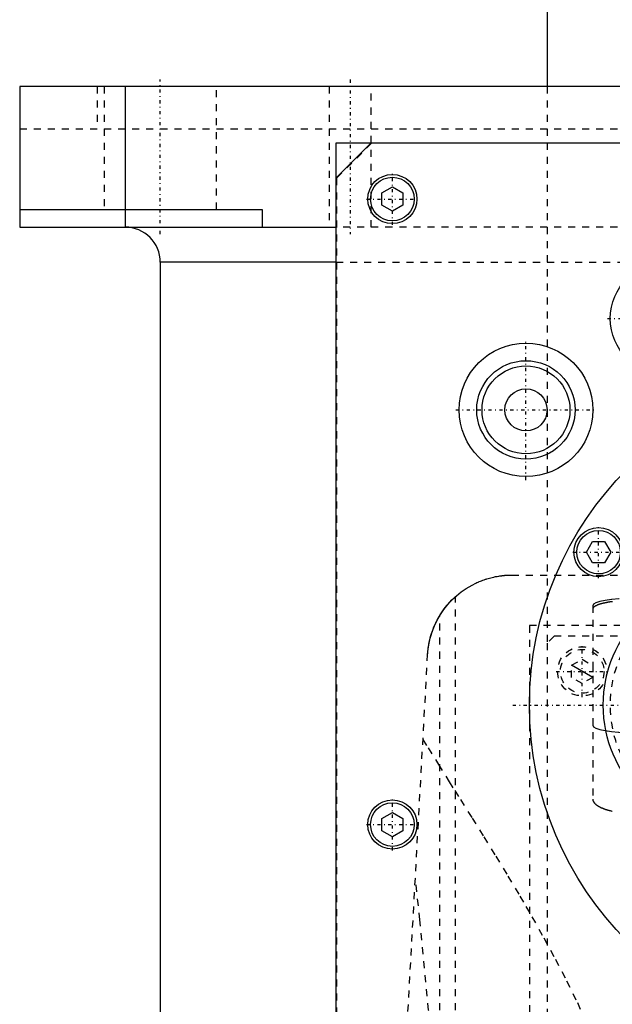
# Model space of a CAD drawing. Extents: x -120 to 120, y -136 to 715.
# Tile 7 of 12: x -120 to -36, y 257 to 398. Entities that reach past the tile are written whole.
import ezdxf

# ---------------------------------------------------------------- set-up
doc = ezdxf.new("R2010")
doc.units = 0
doc.linetypes.add('CENTER', pattern=[1.5, 0.45, -0.5, 0.05, -0.5])
doc.linetypes.add('DASHED', pattern=[2, 1, -1])
for name, color, linetype in [('AM_0', 7, 'CONTINUOUS'), ('AM_10', 7, 'CONTINUOUS'), ('AM_3', 7, 'DASHED'), ('AM_7', 7, 'CENTER')]:
    doc.layers.add(name, color=color, linetype=linetype)

msp = doc.modelspace()

# ---------------------------------------------------------------- linework, layer by layer
at = {"layer": 'AM_0', "color": 7, "linetype": 'CONTINUOUS'}
for p, q in [((-45, 435.75), (-45, 388)), ((-120, 388), (-120, 368)), ((120, 388), (-120, 388)), ((-105, 388), (-105, 368)), ((-75, 380), (75, 380)), ((-75, 68), (-75, 380)), ((-70, 380), (-75, 375)), ((-68.5, 372.87), (-67, 373.73)), ((-68.5, 371.13), (-68.5, 372.87)), ((-67, 373.73), (-65.5, 372.87)), ((-65.5, 372.87), (-65.5, 371.13)), ((-120, 370.5), (-85.5, 370.5)), ((-85.5, 370.5), (-85.5, 368)), ((-67, 370.27), (-68.5, 371.13)), ((-65.5, 371.13), (-67, 370.27)), ((-120, 368), (-75, 368)), ((-100, 363), (-100, 25)), ((-75, 363), (-100, 363)), ((-39.4, 321.75), (-38.54, 323.25)), ((-38.54, 323.25), (-36.81, 323.25)), ((-36.81, 323.25), (-35.94, 321.75)), ((-38.54, 320.25), (-39.4, 321.75)), ((-35.94, 321.75), (-36.81, 320.25)), ((-36.81, 320.25), (-38.54, 320.25)), ((-68.5, 283.87), (-67, 284.73)), ((-67, 284.73), (-65.5, 283.87)), ((-68.5, 282.13), (-68.5, 283.87)), ((-65.5, 283.87), (-65.5, 282.13)), ((-67, 281.27), (-68.5, 282.13)), ((-65.5, 282.13), (-67, 281.27))]:
    msp.add_line(p, q, dxfattribs=at)
for centre, radius in [((-67, 372), 3.5), ((-67, 372), 3.1), ((-28, 355), 8), ((-48, 342), 9.5), ((-48, 342), 7), ((-48, 342), 6.25), ((0, 300), 47.5), ((-48, 342), 3), ((-37.67, 321.75), 3.5), ((-37.67, 321.75), 3.1), ((-19, 300), 18), ((-67, 283), 3.5), ((-67, 283), 3.1)]:
    msp.add_circle(centre, radius, dxfattribs=at)
msp.add_arc((-105, 363), 5, 0, 90, dxfattribs=at)
at = {"layer": 'AM_10', "color": 7, "linetype": 'CONTINUOUS'}
msp.add_line((-38.5, 303.93), (-41.5, 305.67), dxfattribs=at)
at = {"layer": 'AM_3', "color": 6, "linetype": 'DASHED'}
for p, q in [((-108.97, 388), (-108.97, 382)), ((-108, 388), (-108, 370.5)), ((-92, 370.5), (-92, 388)), ((-76, 388), (-76, 368)), ((-70, 368), (-70, 388)), ((-45, 388), (-45, 308.8)), ((-120, 382), (120, 382)), ((-69.95, 379.95), (-74.95, 374.95)), ((69.95, 379.95), (-69.95, 379.95)), ((-74.95, 374.95), (-74.95, 69.05)), ((75, 368), (-75, 368)), ((-75, 363), (75, 363)), ((-50, 318.5), (50, 318.5)), ((-58, 116.6), (-58, 315.44)), ((-38.5, 314.14), (-38.5, 286.63)), ((-60.27, 116.6), (-60.27, 312.71)), ((47.5, 311.3), (-47.5, 311.3)), ((-47.5, 311.3), (-47.5, 218.3)), ((-44, 309.8), (-45, 308.8)), ((43, 309.8), (-44, 309.8)), ((-45, 308.8), (-45, 221.8)), ((-72.48, 116.6), (-61.98, 307.16)), ((-41.5, 305.67), (-40, 306.53)), ((-41.5, 303.93), (-41.5, 305.67)), ((-40, 306.53), (-38.5, 305.67)), ((-38.5, 305.67), (-38.5, 303.93)), ((-40, 303.07), (-41.5, 303.93)), ((-38.5, 303.93), (-40, 303.07))]:
    msp.add_line(p, q, dxfattribs=at)
for points in [[(-32.5, 315.18), (-33.67, 315.16), (-34.8, 315.1), (-35.83, 315.01), (-36.74, 314.88), (-37.49, 314.72), (-38.04, 314.54), (-38.38, 314.34), (-38.5, 314.14)], [(-38.5, 297.12), (-38.38, 296.92), (-38.04, 296.72), (-37.49, 296.54), (-36.74, 296.39), (-35.83, 296.26), (-34.8, 296.16), (-33.67, 296.1), (-32.5, 296.08)]]:
    msp.add_lwpolyline(points, dxfattribs=at)
for points in [[(-61.98, 307.16, 0), (-61.95, 307.64, 0), (-61.82, 308.58, 0), (-61.62, 309.5, 0), (-61.49, 309.95, 0), (-61.35, 310.4, 0), (-61.02, 311.26, 0), (-60.62, 312.08, 0), (-60.17, 312.87, 0), (-59.67, 313.61, 0), (-59.12, 314.3, 0), (-58.83, 314.63, 0), (-58.52, 314.95, 0), (-57.89, 315.54, 0), (-57.22, 316.09, 0), (-56.49, 316.59, 0), (-55.66, 317.08, 0), (-55.13, 317.35, 0), (-54.97, 317.42, 0), (-54.8, 317.5, 0), (-54.72, 317.53, 0), (-54.64, 317.57, 0), (-54.47, 317.64, 0), (-54.3, 317.7, 0), (-54.21, 317.74, 0), (-54.12, 317.77, 0), (-53.94, 317.83, 0), (-53.76, 317.9, 0), (-53.67, 317.93, 0), (-53.57, 317.96, 0), (-53.38, 318.01, 0), (-53.19, 318.07, 0), (-52.99, 318.12, 0), (-52.79, 318.17, 0), (-52.57, 318.22, 0), (-52.46, 318.24, 0), (-52.35, 318.27, 0), (-52.11, 318.31, 0), (-51.85, 318.36, 0), (-51.7, 318.38, 0), (-51.66, 318.39, 0), (-51.61, 318.39, 0), (-51.59, 318.39, 0), (-51.57, 318.4, 0), (-51.52, 318.4, 0), (-51.48, 318.41, 0), (-51.43, 318.41, 0), (-51.39, 318.42, 0), (-51.34, 318.42, 0), (-51.32, 318.43, 0), (-51.29, 318.43, 0), (-51.25, 318.44, 0), (-51.2, 318.44, 0), (-51.15, 318.44, 0), (-51.11, 318.45, 0), (-51.06, 318.45, 0), (-51.03, 318.46, 0), (-51.01, 318.46, 0), (-50.96, 318.46, 0), (-50.91, 318.47, 0), (-50.89, 318.47, 0), (-50.87, 318.47, 0), (-50.82, 318.47, 0), (-50.77, 318.48, 0), (-50.74, 318.48, 0), (-50.72, 318.48, 0), (-50.67, 318.48, 0), (-50.62, 318.48, 0), (-50.57, 318.49, 0), (-50.52, 318.49, 0), (-50.47, 318.49, 0), (-50.45, 318.49, 0), (-50.42, 318.49, 0), (-50.37, 318.49, 0), (-50.32, 318.5, 0), (-50.27, 318.5, 0), (-50.22, 318.5, 0), (-50.17, 318.5, 0), (-50.15, 318.5, 0), (-50.12, 318.5, 0), (-50.07, 318.5, 0), (-50.02, 318.5, 0), (-50, 318.5, 0)], [(-60.27, 312.71, 0), (-60.18, 312.86, 0), (-59.99, 313.14, 0), (-59.8, 313.42, 0), (-59.71, 313.56, 0), (-59.61, 313.69, 0), (-59.42, 313.93, 0), (-59.24, 314.16, 0), (-59.07, 314.36, 0), (-58.91, 314.54, 0), (-58.76, 314.7, 0), (-58.69, 314.78, 0), (-58.62, 314.85, 0), (-58.49, 314.99, 0), (-58.37, 315.1, 0), (-58.26, 315.2, 0), (-58.18, 315.28, 0), (-58.11, 315.35, 0), (-58.08, 315.37, 0), (-58.05, 315.4, 0), (-58.02, 315.43, 0), (-58, 315.44, 0), (-58, 315.44, 0)], [(-35.7, 314.72, 0), (-35.74, 314.71, 0), (-35.78, 314.71, 0), (-35.85, 314.7, 0), (-35.92, 314.69, 0), (-35.99, 314.68, 0), (-36.06, 314.67, 0), (-36.13, 314.66, 0), (-36.17, 314.65, 0), (-36.2, 314.64, 0), (-36.27, 314.63, 0), (-36.34, 314.62, 0), (-36.4, 314.61, 0), (-36.47, 314.6, 0), (-36.53, 314.59, 0), (-36.56, 314.58, 0), (-36.59, 314.57, 0), (-36.65, 314.56, 0), (-36.71, 314.55, 0), (-36.74, 314.54, 0), (-36.77, 314.54, 0), (-36.83, 314.52, 0), (-36.89, 314.51, 0), (-36.92, 314.51, 0), (-36.95, 314.5, 0), (-37, 314.49, 0), (-37.06, 314.47, 0), (-37.12, 314.46, 0), (-37.17, 314.44, 0), (-37.22, 314.43, 0), (-37.25, 314.42, 0), (-37.28, 314.42, 0), (-37.33, 314.4, 0), (-37.38, 314.39, 0), (-37.43, 314.37, 0), (-37.48, 314.36, 0), (-37.53, 314.34, 0), (-37.55, 314.33, 0), (-37.58, 314.32, 0), (-37.62, 314.31, 0), (-37.67, 314.29, 0), (-37.71, 314.28, 0), (-37.76, 314.26, 0), (-37.8, 314.24, 0), (-37.82, 314.24, 0), (-37.84, 314.23, 0), (-37.88, 314.21, 0), (-37.92, 314.19, 0), (-37.95, 314.18, 0), (-37.99, 314.16, 0), (-38.03, 314.14, 0), (-38.04, 314.13, 0), (-38.06, 314.12, 0), (-38.09, 314.11, 0), (-38.12, 314.09, 0), (-38.16, 314.07, 0), (-38.18, 314.05, 0), (-38.21, 314.04, 0), (-38.23, 314.03, 0), (-38.24, 314.02, 0), (-38.26, 314, 0), (-38.29, 313.98, 0), (-38.3, 313.97, 0), (-38.31, 313.96, 0), (-38.33, 313.95, 0), (-38.35, 313.93, 0), (-38.36, 313.92, 0), (-38.37, 313.91, 0), (-38.39, 313.89, 0), (-38.4, 313.87, 0), (-38.42, 313.85, 0), (-38.43, 313.84, 0), (-38.45, 313.82, 0), (-38.45, 313.81, 0), (-38.46, 313.8, 0), (-38.47, 313.78, 0), (-38.47, 313.76, 0), (-38.48, 313.74, 0), (-38.49, 313.73, 0), (-38.49, 313.71, 0), (-38.49, 313.7, 0), (-38.5, 313.69, 0), (-38.5, 313.67, 0), (-38.5, 313.65, 0), (-38.5, 313.64, 0)], [(-61.98, 307.16, 0), (-61.97, 307.32, 0), (-61.94, 307.65, 0), (-61.91, 307.97, 0), (-61.89, 308.13, 0), (-61.86, 308.3, 0), (-61.81, 308.62, 0), (-61.75, 308.94, 0), (-61.68, 309.26, 0), (-61.6, 309.57, 0), (-61.51, 309.89, 0), (-61.47, 310.04, 0), (-61.42, 310.2, 0), (-61.31, 310.51, 0), (-61.2, 310.81, 0), (-61.08, 311.11, 0), (-60.95, 311.41, 0), (-60.81, 311.71, 0), (-60.74, 311.86, 0), (-60.66, 312, 0), (-60.51, 312.29, 0), (-60.35, 312.57, 0), (-60.27, 312.71, 0)], [(-62.65, 295.09, 0), (-61.93, 293.93, 0), (-60.45, 291.56, 0), (-58.91, 289.09, 0), (-58.12, 287.83, 0), (-57.31, 286.55, 0), (-55.67, 283.93, 0), (-53.99, 281.25, 0), (-52.29, 278.49, 0), (-50.57, 275.67, 0), (-48.86, 272.8, 0), (-48, 271.34, 0), (-47.15, 269.87, 0), (-45.46, 266.88, 0), (-43.81, 263.86, 0), (-42.22, 260.78, 0), (-40.69, 257.66, 0), (-39.26, 254.49, 0), (-38.58, 252.89, 0), (-37.93, 251.27, 0), (-36.74, 248, 0), (-35.7, 244.68, 0), (-35.25, 243, 0)], [(-38.5, 286.63, 0), (-38.5, 286.62, 0), (-38.5, 286.59, 0), (-38.5, 286.56, 0), (-38.49, 286.55, 0), (-38.49, 286.53, 0), (-38.49, 286.51, 0), (-38.48, 286.48, 0), (-38.47, 286.45, 0), (-38.47, 286.42, 0), (-38.46, 286.39, 0), (-38.45, 286.38, 0), (-38.45, 286.36, 0), (-38.43, 286.33, 0), (-38.42, 286.3, 0), (-38.41, 286.28, 0), (-38.39, 286.25, 0), (-38.37, 286.22, 0), (-38.36, 286.2, 0), (-38.35, 286.19, 0), (-38.33, 286.16, 0), (-38.31, 286.13, 0), (-38.3, 286.12, 0), (-38.29, 286.1, 0), (-38.27, 286.07, 0), (-38.24, 286.04, 0), (-38.23, 286.03, 0), (-38.22, 286.02, 0), (-38.19, 285.99, 0), (-38.16, 285.96, 0), (-38.13, 285.93, 0), (-38.1, 285.9, 0), (-38.07, 285.87, 0), (-38.05, 285.86, 0), (-38.03, 285.85, 0), (-38, 285.82, 0), (-37.96, 285.79, 0), (-37.92, 285.76, 0), (-37.88, 285.74, 0), (-37.85, 285.71, 0), (-37.83, 285.7, 0), (-37.8, 285.68, 0), (-37.76, 285.66, 0), (-37.72, 285.63, 0), (-37.68, 285.6, 0), (-37.63, 285.58, 0), (-37.58, 285.55, 0), (-37.56, 285.54, 0), (-37.54, 285.53, 0), (-37.49, 285.5, 0), (-37.44, 285.48, 0), (-37.39, 285.45, 0), (-37.34, 285.43, 0), (-37.29, 285.4, 0), (-37.26, 285.39, 0), (-37.23, 285.38, 0), (-37.18, 285.36, 0), (-37.13, 285.34, 0), (-37.07, 285.31, 0), (-37.02, 285.29, 0), (-36.96, 285.27, 0), (-36.93, 285.26, 0), (-36.9, 285.25, 0), (-36.84, 285.23, 0), (-36.79, 285.21, 0), (-36.76, 285.2, 0), (-36.73, 285.19, 0), (-36.67, 285.16, 0), (-36.6, 285.14, 0), (-36.57, 285.14, 0), (-36.54, 285.13, 0), (-36.48, 285.11, 0), (-36.41, 285.09, 0), (-36.35, 285.07, 0), (-36.28, 285.05, 0), (-36.22, 285.03, 0), (-36.18, 285.02, 0), (-36.15, 285.01, 0), (-36.08, 284.99, 0), (-36.01, 284.98, 0), (-35.94, 284.96, 0), (-35.86, 284.94, 0), (-35.79, 284.92, 0), (-35.75, 284.92, 0), (-35.72, 284.91, 0)], [(-60, 235.17, 0), (-60.6, 242.59, 0), (-61.84, 256.58, 0), (-63.09, 269.45, 0), (-63.73, 275.44, 0)]]:
    msp.add_polyline3d(points, dxfattribs=at)
for centre, radius in [((-19, 300), 17), ((-40, 304.8), 3.5), ((-40, 304.8), 3.1)]:
    msp.add_circle(centre, radius, dxfattribs=at)
at = {"layer": 'AM_7', "color": 4, "linetype": 'CENTER'}
for p, q in [((-100, 367), (-100, 389)), ((-73, 389), (-73, 367)), ((-67, 368.32), (-67, 375.68)), ((-70.68, 372), (-63.33, 372)), ((-36.4, 355), (-19.6, 355)), ((-48, 332.02), (-48, 351.98)), ((-57.98, 342), (-38.03, 342)), ((-37.67, 318.07), (-37.67, 325.43)), ((-41.35, 321.75), (-34, 321.75)), ((-40, 301.12), (-40, 308.48)), ((-43.68, 304.8), (-36.33, 304.8)), ((-49.88, 300), (49.87, 300)), ((-67, 279.32), (-67, 286.68)), ((-70.68, 283), (-63.33, 283))]:
    msp.add_line(p, q, dxfattribs=at)

doc.saveas('drawing.dxf')
